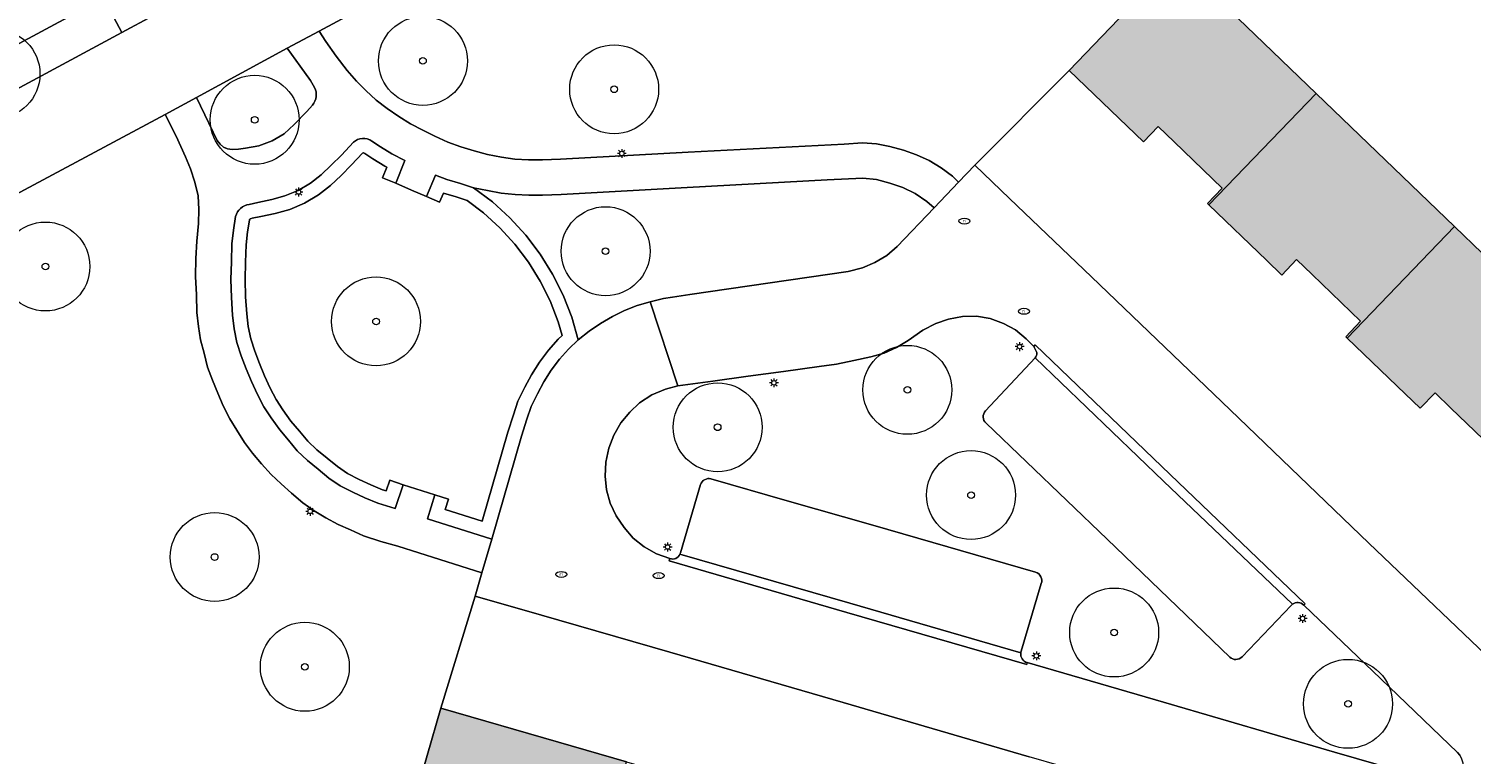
# Model space of a CAD drawing. Header units: metres. Extents: x 187482 to 189800, y 333582 to 335019.
# Tile 26 of 256: x 187771 to 187852, y 333856 to 333896. Entities that reach past the tile are written whole.
import ezdxf
from ezdxf.enums import TextEntityAlignment as Align

# ---------------------------------------------------------------- set-up
doc = ezdxf.new("R2010")
doc.units = ezdxf.units.M
doc.layers.get('0').update_dxf_attribs({"color": 252, "lineweight": 18})
for name, color, linetype, lineweight in [('B-WE-GR-BEPLANTING_CULTUUR_HEESTERS-GV', 252, 'Continuous', 18), ('B-WE-GR-BEPLANTING_CULTUUR_VASTE PLANTENVAK-GV', 252, 'Continuous', 18), ('B-WE-GR-BOOM-S', 252, 'Continuous', 18), ('B-WE-GR-HAAG-G', 252, 'GR-HAAG1-SO', 18), ('B-WE-IE-MEUBILAIR-S', 252, 'Continuous', 18), ('B-WE-OG-BEBOUWING-GV', 252, 'Continuous', 18), ('B-WE-OG-TERREIN_BEGROEID-GV', 252, 'Continuous', 18), ('B-WE-OG-TERREIN_ERF-GV', 252, 'Continuous', 18), ('B-WE-OG-WEG-GV', 252, 'Continuous', 18), ('B-WE-VH-GESLOTENVERHARDING_ASFALT-GV', 252, 'Continuous', 18), ('B-WE-VH-OPENVERHARDING_BETONSTRAATSTEEN-GV', 252, 'Continuous', 18), ('B-WE-VH-OPENVERHARDING_TEGEL-GV', 252, 'Continuous', 18)]:
    doc.layers.add(name, color=color, linetype=linetype, lineweight=lineweight)
doc.layers.add('B-WE-OG-BEBOUWING-V', color=7, linetype='Continuous', lineweight=18, true_color=0xf0f0f0)
doc.styles.add('NLCS-ISO', font='NLCS-ISO.ttf')
doc.linetypes.add('GR-HAAG1-SO', pattern='A,6,[176,NLCS.SHX,S=0.125,R=0,X=0,Y=0],-2', length=8)

# ---------------------------------------------------------------- blocks, each defined once
blk = doc.blocks.new('SIE-MEUBILAIR_PAAL_LICHTMAST-SO')
for points in [[(-0.62, 0), (-1, 0)], [(-0.71, 0.71), (-0.44, 0.44)], [(0, 1), (0, 0.62)], [(0.44, 0.44), (0.71, 0.71)], [(1, 0), (0.62, 0)], [(-0.71, -0.71), (-0.44, -0.44)], [(0, -0.62), (0, -1)], [(0.44, -0.44), (0.71, -0.71)]]:
    blk.add_lwpolyline(points)
blk.add_circle((0, 0), 0.5)
blk = doc.blocks.new('SIE-MEUBILAIR_PUT_RIOOLPUT-SO')
blk.add_ellipse((0, 0), major_axis=(1.25, 0), ratio=0.54)
at = {"style": 'NLCS-ISO'}
blk.add_text('ri', height=0.75, dxfattribs=at).set_placement((-0.04, 0.07), align=Align.MIDDLE_CENTER)
blk = doc.blocks.new('SGR-BOOM_GBKN-SO')
at = {"color": 0, "linetype": 'ByBlock', "lineweight": 18}
for radius in [2, 0.15]:
    blk.add_circle((0, 0), radius, dxfattribs=at)

msp = doc.modelspace()

# ---------------------------------------------------------------- hatches: boundary and pattern name
at = {"layer": 'B-WE-OG-BEBOUWING-V'}
h = msp.add_hatch(color=256, dxfattribs=at)
h.dxf.hatch_style = 1
h.paths.add_polyline_path([(187835.344, 333900.38), (187829.316, 333894.113), (187832.581, 333890.972), (187833.496, 333890.092), (187834.328, 333890.957), (187835.221, 333890.099), (187837.932, 333887.491), (187837.1, 333886.626), (187837.179, 333886.55), (187843.207, 333892.817), (187839.301, 333896.574)], flags=17)
h = msp.add_hatch(color=256, dxfattribs=at)
h.dxf.hatch_style = 1
h.paths.add_polyline_path([(187850.99, 333885.33), (187843.207, 333892.817), (187837.179, 333886.55), (187840.414, 333883.438), (187841.28, 333882.605), (187842.112, 333883.47), (187842.982, 333882.634), (187845.715, 333880.004), (187844.883, 333879.139), (187844.963, 333879.063)], flags=17)
h = msp.add_hatch(color=256, dxfattribs=at)
h.dxf.hatch_style = 1
h.paths.add_polyline_path([(187858.781, 333877.836), (187850.99, 333885.33), (187844.963, 333879.063), (187848.228, 333875.922), (187849.071, 333875.111), (187849.902, 333875.976), (187850.786, 333875.126), (187853.506, 333872.51), (187852.674, 333871.645), (187852.753, 333871.569)], flags=17)
h = msp.add_hatch(color=256, dxfattribs=at)
h.dxf.hatch_style = 1
h.paths.add_polyline_path([(187802.206, 333847.57), (187804.422, 333855.239), (187800.584, 333856.348), (187793.978, 333858.256), (187790.131, 333844.942), (187793.981, 333843.819), (187794.798, 333846.647), (187795.615, 333849.475)], flags=17)

# ---------------------------------------------------------------- linework, layer by layer
at = {"layer": 'B-WE-GR-BEPLANTING_CULTUUR_HEESTERS-GV', "flags": 128}
for points in [[(187784.057, 333876.94), (187783.765, 333877.637), (187783.502, 333878.322), (187783.277, 333879.021), (187783.138, 333879.713), (187783.05, 333880.427), (187782.989, 333881.387), (187782.955, 333882.359), (187782.986, 333883.329), (187783.017, 333884.295), (187783.098, 333885.028), (187783.203, 333885.693), (187783.216, 333885.729), (187783.229, 333885.748), (187783.246, 333885.763), (187783.265, 333885.773), (187783.364, 333885.798), (187783.838, 333885.898), (187784.649, 333886.069), (187785.468, 333886.299), (187786.305, 333886.651), (187787.086, 333887.117), (187787.756, 333887.638), (187788.358, 333888.205), (187788.949, 333888.796), (187789.57, 333889.46), (187789.593, 333889.475), (187789.602, 333889.479), (187789.615, 333889.479), (187789.628, 333889.477), (187789.687, 333889.447), (187790.141, 333889.14), (187790.827, 333888.728), (187790.939, 333888.669), (187790.693, 333888.062), (187791.435, 333887.762), (187791.952, 333889.04), (187791.22, 333889.425), (187790.571, 333889.815), (187790.093, 333890.138)], [(187789.049, 333890.074), (187788.374, 333889.352), (187787.801, 333888.779), (187787.235, 333888.246), (187786.634, 333887.779), (187785.943, 333887.367), (187785.203, 333887.056), (187784.458, 333886.846), (187783.673, 333886.681), (187783.184, 333886.578)], [(187782.425, 333885.898), (187782.305, 333885.134), (187782.218, 333884.352), (187782.186, 333883.354), (187782.155, 333882.358), (187782.19, 333881.348), (187782.253, 333880.353), (187782.348, 333879.585), (187782.501, 333878.819), (187782.747, 333878.055), (187783.023, 333877.339), (187783.324, 333876.62), (187783.653, 333875.896), (187784.013, 333875.193), (187784.427, 333874.574), (187784.905, 333873.901), (187785.398, 333873.319), (187785.897, 333872.718), (187786.474, 333872.178), (187787.062, 333871.694), (187787.674, 333871.191), (187788.312, 333870.762), (187789.022, 333870.39), (187789.704, 333870.071), (187790.426, 333869.778), (187791.404, 333869.472), (187791.852, 333870.814), (187791.093, 333871.067), (187790.894, 333870.47), (187790.696, 333870.532), (187790.024, 333870.804), (187789.377, 333871.107), (187788.722, 333871.45), (187788.152, 333871.833), (187787.57, 333872.312), (187787.002, 333872.779), (187786.48, 333873.268), (187786.011, 333873.833), (187785.537, 333874.392), (187785.086, 333875.028), (187784.704, 333875.599), (187784.374, 333876.244), (187784.057, 333876.94)]]:
    msp.add_lwpolyline(points, dxfattribs=at)
at = {"layer": 'B-WE-GR-BEPLANTING_CULTUUR_HEESTERS-GV'}
for points in [[(187790.093, 333890.138, 0.342915), (187789.049, 333890.074)], [(187783.184, 333886.578, 0.31065), (187782.425, 333885.898)]]:
    msp.add_lwpolyline(points, format="xyb", dxfattribs=at)
at = {"layer": 'B-WE-GR-BEPLANTING_CULTUUR_HEESTERS-GV', "flags": 128}
msp.add_lwpolyline([(187800.851, 333881.473), (187800.258, 333882.661), (187799.558, 333883.788), (187798.756, 333884.847), (187797.86, 333885.827), (187796.878, 333886.72), (187795.817, 333887.518), (187795.073, 333887.758), (187794.315, 333887.982), (187793.67, 333888.23), (187793.166, 333887.013), (187793.905, 333886.707), (187794.112, 333887.208), (187794.837, 333886.994), (187795.443, 333886.798), (187796.367, 333886.103), (187797.295, 333885.26), (187798.141, 333884.334), (187798.897, 333883.335), (187799.559, 333882.27), (187800.119, 333881.149), (187800.573, 333879.98), (187800.794, 333879.207), (187800.571, 333878.997), (187800.021, 333878.373), (187799.523, 333877.712), (187799.076, 333876.995), (187798.695, 333876.292), (187798.31, 333875.519), (187798.05, 333874.742), (187797.749, 333873.778), (187796.295, 333868.771), (187794.219, 333869.424), (187794.403, 333869.997), (187793.641, 333870.241), (187793.212, 333868.902), (187796.835, 333867.763), (187798.515, 333873.547), (187798.811, 333874.496), (187799.051, 333875.212), (187799.405, 333875.923), (187799.768, 333876.593), (187800.183, 333877.259), (187800.641, 333877.867), (187801.147, 333878.44), (187801.697, 333878.959), (187801.332, 333880.236)], close=True, dxfattribs=at)
at = {"layer": 'B-WE-GR-BEPLANTING_CULTUUR_VASTE PLANTENVAK-GV', "flags": 128}
for points in [[(187827.498, 333878.247), (187827.33, 333878.579), (187826.908, 333879.019), (187826.296, 333879.519), (187825.629, 333879.885), (187824.881, 333880.154), (187824.099, 333880.293), (187823.325, 333880.267), (187822.54, 333880.128), (187821.815, 333879.872), (187821.086, 333879.504), (187820.253, 333878.923), (187819.606, 333878.531), (187818.921, 333878.22), (187818.165, 333877.998), (187817.208, 333877.796), (187816.231, 333877.602), (187815.247, 333877.469), (187813.246, 333877.189), (187811.261, 333876.928), (187809.281, 333876.629), (187807.306, 333876.378), (187806.614, 333876.196), (187805.847, 333875.861), (187805.152, 333875.421), (187804.607, 333874.889), (187804.105, 333874.288), (187803.705, 333873.593), (187803.415, 333872.877), (187803.251, 333872.083), (187803.218, 333871.295), (187803.3, 333870.536), (187803.502, 333869.781), (187803.834, 333869.057), (187804.288, 333868.403), (187804.792, 333867.81), (187805.413, 333867.323), (187806.095, 333866.936), (187806.855, 333866.659)], [(187824.616, 333874.972), (187827.401, 333877.941)], [(187838.359, 333861.126), (187831.451, 333867.745), (187824.646, 333874.271)], [(187809.169, 333871.155), (187813.452, 333869.905), (187818.267, 333868.538), (187827.433, 333865.894)], [(187807.423, 333866.908), (187807.461, 333866.984), (187808.572, 333870.826)], [(187827.751, 333865.253), (187826.62, 333861.451)], [(187826.953, 333860.811), (187834.626, 333858.594), (187844.239, 333855.786), (187850.169, 333854.063), (187850.489, 333854.016), (187850.829, 333854.073), (187851.08, 333854.205), (187851.268, 333854.406), (187851.408, 333854.639), (187851.473, 333854.9), (187851.479, 333855.167), (187851.388, 333855.442), (187851.292, 333855.602), (187851.171, 333855.752), (187846.851, 333859.908), (187842.519, 333864.05)], [(187841.881, 333864.094), (187841.815, 333864.02), (187839.045, 333861.136)]]:
    msp.add_lwpolyline(points, dxfattribs=at)
at = {"layer": 'B-WE-GR-BEPLANTING_CULTUUR_VASTE PLANTENVAK-GV'}
for points in [[(187827.401, 333877.941, 0.203643), (187827.498, 333878.247)], [(187824.646, 333874.271, -0.433666), (187824.616, 333874.972)], [(187808.572, 333870.826, -0.353944), (187809.169, 333871.155)], [(187806.855, 333866.659, 0.378358), (187807.423, 333866.908)], [(187827.433, 333865.894, -0.415622), (187827.751, 333865.253)], [(187842.519, 333864.05, 0.382357), (187841.881, 333864.094)], [(187826.62, 333861.451, 0.02327), (187826.6, 333861.36)], [(187826.6, 333861.36, 0.370156), (187826.953, 333860.811)], [(187839.045, 333861.136, -0.413991), (187838.359, 333861.126)]]:
    msp.add_lwpolyline(points, format="xyb", dxfattribs=at)
at = {"layer": 'B-WE-GR-HAAG-G', "ltscale": 0.2, "flags": 128}
for points in [[(187788.949, 333888.796), (187789.57, 333889.46)], [(187789.57, 333889.46), (187789.593, 333889.475)], [(187789.593, 333889.475), (187789.602, 333889.479)], [(187789.602, 333889.479), (187789.615, 333889.479)], [(187789.615, 333889.479), (187789.628, 333889.477)], [(187789.628, 333889.477), (187789.687, 333889.447)], [(187789.687, 333889.447), (187790.141, 333889.14)], [(187790.141, 333889.14), (187790.827, 333888.728)], [(187787.756, 333887.638), (187788.358, 333888.205)], [(187788.358, 333888.205), (187788.949, 333888.796)], [(187790.939, 333888.669), (187790.693, 333888.062)], [(187790.827, 333888.728), (187790.939, 333888.669)], [(187787.086, 333887.117), (187787.756, 333887.638)], [(187790.693, 333888.062), (187791.435, 333887.762)], [(187795.817, 333887.518), (187796.878, 333886.72)], [(187785.468, 333886.299), (187786.305, 333886.651)], [(187786.305, 333886.651), (187787.086, 333887.117)], [(187793.905, 333886.707), (187793.166, 333887.013)], [(187794.112, 333887.208), (187793.905, 333886.707)], [(187794.837, 333886.994), (187794.112, 333887.208)], [(187795.443, 333886.798), (187794.837, 333886.994)], [(187796.367, 333886.103), (187795.443, 333886.798)], [(187796.878, 333886.72), (187797.86, 333885.827)], [(187783.229, 333885.748), (187783.246, 333885.763)], [(187783.246, 333885.763), (187783.265, 333885.773)], [(187783.265, 333885.773), (187783.364, 333885.798)], [(187783.364, 333885.798), (187783.838, 333885.898)], [(187783.838, 333885.898), (187784.649, 333886.069)], [(187784.649, 333886.069), (187785.468, 333886.299)], [(187797.295, 333885.26), (187796.367, 333886.103)], [(187797.86, 333885.827), (187798.756, 333884.847)], [(187783.017, 333884.295), (187783.098, 333885.028)], [(187783.098, 333885.028), (187783.203, 333885.693)], [(187783.203, 333885.693), (187783.216, 333885.729)], [(187783.216, 333885.729), (187783.229, 333885.748)], [(187798.141, 333884.334), (187797.295, 333885.26)], [(187782.986, 333883.329), (187783.017, 333884.295)], [(187798.897, 333883.335), (187798.141, 333884.334)], [(187798.756, 333884.847), (187799.558, 333883.788)], [(187782.955, 333882.359), (187782.986, 333883.329)], [(187799.559, 333882.27), (187798.897, 333883.335)], [(187799.558, 333883.788), (187800.258, 333882.661)], [(187800.258, 333882.661), (187800.851, 333881.473)], [(187782.989, 333881.387), (187782.955, 333882.359)], [(187800.119, 333881.149), (187799.559, 333882.27)], [(187783.05, 333880.427), (187782.989, 333881.387)], [(187800.573, 333879.98), (187800.119, 333881.149)], [(187800.851, 333881.473), (187801.332, 333880.236)], [(187783.138, 333879.713), (187783.05, 333880.427)], [(187801.332, 333880.236), (187801.697, 333878.959)], [(187783.277, 333879.021), (187783.138, 333879.713)], [(187800.794, 333879.207), (187800.573, 333879.98)], [(187783.502, 333878.322), (187783.277, 333879.021)], [(187800.021, 333878.373), (187800.571, 333878.997)], [(187800.571, 333878.997), (187800.794, 333879.207)], [(187783.765, 333877.637), (187783.502, 333878.322)], [(187799.076, 333876.995), (187799.523, 333877.712)], [(187799.523, 333877.712), (187800.021, 333878.373)], [(187784.057, 333876.94), (187783.765, 333877.637)], [(187798.695, 333876.292), (187799.076, 333876.995)], [(187784.704, 333875.599), (187784.374, 333876.244)], [(187798.31, 333875.519), (187798.695, 333876.292)], [(187785.086, 333875.028), (187784.704, 333875.599)], [(187798.05, 333874.742), (187798.31, 333875.519)], [(187785.537, 333874.392), (187785.086, 333875.028)], [(187797.749, 333873.778), (187798.05, 333874.742)], [(187786.011, 333873.833), (187785.537, 333874.392)], [(187796.295, 333868.771), (187797.749, 333873.778)], [(187787.002, 333872.779), (187786.48, 333873.268)], [(187787.57, 333872.312), (187787.002, 333872.779)], [(187788.152, 333871.833), (187787.57, 333872.312)], [(187788.722, 333871.45), (187788.152, 333871.833)], [(187789.377, 333871.107), (187788.722, 333871.45)], [(187790.024, 333870.804), (187789.377, 333871.107)], [(187790.696, 333870.532), (187790.024, 333870.804)], [(187790.894, 333870.47), (187790.696, 333870.532)], [(187791.093, 333871.067), (187790.894, 333870.47)], [(187791.852, 333870.814), (187791.093, 333871.067)], [(187793.641, 333870.241), (187794.403, 333869.997)], [(187794.403, 333869.997), (187794.219, 333869.424)], [(187794.219, 333869.424), (187796.295, 333868.771)]]:
    msp.add_lwpolyline(points, dxfattribs=at)
at = {"layer": 'B-WE-OG-BEBOUWING-GV', "flags": 128}
for points in [[(187835.344, 333900.38), (187829.316, 333894.113), (187832.581, 333890.972), (187833.496, 333890.092), (187834.328, 333890.957), (187835.221, 333890.099), (187837.932, 333887.491), (187837.1, 333886.626), (187837.179, 333886.55), (187843.207, 333892.817), (187839.301, 333896.574)], [(187850.99, 333885.33), (187843.207, 333892.817), (187837.179, 333886.55), (187840.414, 333883.438), (187841.28, 333882.605), (187842.112, 333883.47), (187842.982, 333882.634), (187845.715, 333880.004), (187844.883, 333879.139), (187844.963, 333879.063)], [(187858.781, 333877.836), (187850.99, 333885.33), (187844.963, 333879.063), (187848.228, 333875.922), (187849.071, 333875.111), (187849.902, 333875.976), (187850.786, 333875.126), (187853.506, 333872.51), (187852.674, 333871.645), (187852.753, 333871.569)], [(187802.206, 333847.57), (187804.422, 333855.239), (187800.584, 333856.348), (187793.978, 333858.256), (187790.131, 333844.942), (187793.981, 333843.819), (187794.798, 333846.647), (187795.615, 333849.475)]]:
    msp.add_lwpolyline(points, close=True, dxfattribs=at)
at = {"layer": 'B-WE-OG-TERREIN_BEGROEID-GV', "flags": 128}
for points in [[(187795.06, 333900.589), (187787.117, 333896.323), (187787.499, 333895.729), (187788.075, 333894.918), (187788.7, 333894.107), (187789.219, 333893.502), (187789.753, 333892.973), (187790.342, 333892.443), (187790.945, 333891.969), (187791.605, 333891.528), (187792.269, 333891.114), (187792.953, 333890.744), (187793.637, 333890.409), (187794.36, 333890.084), (187795.1, 333889.818), (187795.843, 333889.588), (187796.593, 333889.388), (187797.379, 333889.232), (187798.129, 333889.123), (187798.911, 333889.085), (187799.698, 333889.087), (187800.707, 333889.119), (187807.893, 333889.511), (187816.668, 333889.971), (187817.69, 333890.034), (187818.479, 333889.981), (187819.238, 333889.835), (187819.998, 333889.623), (187820.738, 333889.37), (187821.437, 333889.045), (187822.123, 333888.642), (187822.757, 333888.165), (187823.103, 333887.831), (187824.017, 333888.782), (187829.316, 333894.113), (187835.344, 333900.38)], [(187786.861, 333893.15), (187786.635, 333893.54), (187786.064, 333894.346), (187785.334, 333895.371), (187780.219, 333892.596), (187781.392, 333890.176), (187781.548, 333889.966), (187781.739, 333889.794), (187781.977, 333889.702), (187782.228, 333889.672), (187782.591, 333889.683), (187782.986, 333889.733), (187783.736, 333889.862), (187784.482, 333890.147), (187785.149, 333890.547), (187785.725, 333891.078), (187786.423, 333891.796), (187786.747, 333892.163)], [(187793.978, 333858.256), (187795.908, 333864.553), (187796.272, 333865.865), (187791.556, 333867.353), (187790.602, 333867.62), (187789.617, 333867.949), (187788.896, 333868.27), (187788.193, 333868.578), (187787.509, 333868.947), (187786.841, 333869.339), (187786.203, 333869.804), (187785.568, 333870.349), (187784.988, 333870.856), (187784.423, 333871.384), (187783.89, 333871.981), (187783.378, 333872.586), (187782.923, 333873.186), (187782.495, 333873.882), (187782.102, 333874.527), (187781.729, 333875.26), (187781.431, 333875.957), (187781.131, 333876.692), (187780.849, 333877.426), (187780.65, 333878.207), (187780.455, 333878.968), (187780.341, 333879.718), (187780.25, 333880.495), (187780.226, 333881.501), (187780.171, 333882.52), (187780.189, 333883.53), (187780.244, 333884.51), (187780.335, 333885.503), (187780.35, 333886.289), (187780.312, 333887.055), (187780.129, 333887.827), (187779.886, 333888.574), (187779.6, 333889.251), (187779.075, 333890.423), (187778.46, 333891.635), (187764.186, 333883.996)], [(187781.683, 333815.793), (187782.8, 333819.708), (187784.808, 333826.429), (187787.038, 333834.107), (187788.685, 333839.775), (187789.418, 333842.325), (187790.131, 333844.942), (187793.978, 333858.256)]]:
    msp.add_lwpolyline(points, dxfattribs=at)
at = {"layer": 'B-WE-OG-TERREIN_BEGROEID-GV'}
msp.add_lwpolyline([(187786.747, 333892.163, 0.31599), (187786.861, 333893.15)], format="xyb", dxfattribs=at)
at = {"layer": 'B-WE-OG-TERREIN_BEGROEID-GV', "flags": 128}
for points in [[(187800.573, 333879.98), (187800.119, 333881.149), (187799.559, 333882.27), (187798.897, 333883.335), (187798.141, 333884.334), (187797.295, 333885.26), (187796.367, 333886.103), (187795.443, 333886.798), (187794.837, 333886.994), (187794.112, 333887.208), (187793.905, 333886.707), (187793.166, 333887.013), (187792.319, 333887.378), (187791.435, 333887.762), (187790.693, 333888.062), (187790.939, 333888.669), (187790.827, 333888.728), (187790.141, 333889.14), (187789.687, 333889.447), (187789.628, 333889.477), (187789.615, 333889.479), (187789.602, 333889.479), (187789.593, 333889.475), (187789.57, 333889.46), (187788.949, 333888.796), (187788.358, 333888.205), (187787.756, 333887.638), (187787.086, 333887.117), (187786.305, 333886.651), (187785.468, 333886.299), (187784.649, 333886.069), (187783.838, 333885.898), (187783.364, 333885.798), (187783.265, 333885.773), (187783.246, 333885.763), (187783.229, 333885.748), (187783.216, 333885.729), (187783.203, 333885.693), (187783.098, 333885.028), (187783.017, 333884.295), (187782.986, 333883.329), (187782.955, 333882.359), (187782.989, 333881.387), (187783.05, 333880.427), (187783.138, 333879.713), (187783.277, 333879.021), (187783.502, 333878.322), (187783.765, 333877.637), (187784.057, 333876.94), (187784.374, 333876.244), (187784.704, 333875.599), (187785.086, 333875.028), (187785.537, 333874.392), (187786.011, 333873.833), (187786.48, 333873.268), (187787.002, 333872.779), (187787.57, 333872.312), (187788.152, 333871.833), (187788.722, 333871.45), (187789.377, 333871.107), (187790.024, 333870.804), (187790.696, 333870.532), (187790.894, 333870.47), (187791.093, 333871.067), (187791.852, 333870.814), (187793.641, 333870.241), (187794.403, 333869.997), (187794.219, 333869.424), (187796.295, 333868.771), (187797.749, 333873.778), (187798.05, 333874.742), (187798.31, 333875.519), (187798.695, 333876.292), (187799.076, 333876.995), (187799.523, 333877.712), (187800.021, 333878.373), (187800.571, 333878.997), (187800.794, 333879.207)], [(187821.723, 333886.387), (187821.319, 333886.748), (187820.664, 333887.195), (187819.968, 333887.534), (187819.235, 333887.778), (187818.486, 333887.98), (187817.72, 333888.052), (187815.707, 333887.95), (187807.822, 333887.528), (187800.738, 333887.13), (187799.697, 333887.102), (187798.927, 333887.091), (187798.159, 333887.139), (187797.36, 333887.212), (187796.587, 333887.354), (187795.817, 333887.518), (187796.878, 333886.72), (187797.86, 333885.827), (187798.756, 333884.847), (187799.558, 333883.788), (187800.258, 333882.661), (187800.851, 333881.473), (187801.332, 333880.236), (187801.697, 333878.959), (187802.312, 333879.442), (187802.945, 333879.885), (187803.624, 333880.283), (187804.3, 333880.617), (187805.024, 333880.893), (187805.753, 333881.09), (187806.49, 333881.292), (187807.007, 333881.354), (187807.972, 333881.506), (187816.893, 333882.803), (187817.687, 333883.002), (187818.392, 333883.307), (187819.054, 333883.699), (187819.644, 333884.216)]]:
    msp.add_lwpolyline(points, close=True, dxfattribs=at)
at = {"layer": 'B-WE-OG-TERREIN_ERF-GV', "flags": 128}
for points in [[(187850.99, 333885.33), (187858.781, 333877.836), (187866.716, 333870.203), (187867.541, 333871.089), (187869.058, 333872.673), (187867.125, 333874.524), (187869.165, 333876.654), (187871.097, 333874.804), (187875.54, 333879.444), (187876.386, 333880.307), (187868.537, 333887.855), (187860.738, 333895.355), (187852.938, 333902.855), (187845.034, 333910.456), (187844.205, 333909.579), (187837.456, 333902.582), (187836.187, 333901.266), (187835.344, 333900.38), (187839.301, 333896.574), (187843.207, 333892.817)], [(187795.908, 333864.553), (187793.978, 333858.256), (187800.584, 333856.348), (187804.422, 333855.239), (187811.046, 333853.325), (187814.904, 333852.21), (187821.527, 333850.297), (187825.372, 333849.186), (187831.997, 333847.272), (187836.068, 333846.096), (187840.153, 333844.915), (187840.293, 333845.4), (187846.907, 333843.502), (187848.534, 333849.301), (187837.983, 333852.359), (187827.069, 333855.521), (187816.609, 333858.573), (187806.855, 333861.397), (187799.638, 333863.474)]]:
    msp.add_lwpolyline(points, close=True, dxfattribs=at)
msp.add_lwpolyline([(187853.506, 333872.51), (187850.786, 333875.126), (187849.902, 333875.976), (187849.071, 333875.111), (187848.228, 333875.922), (187844.963, 333879.063), (187844.883, 333879.139), (187845.715, 333880.004), (187842.982, 333882.634), (187842.112, 333883.47), (187841.28, 333882.605), (187840.414, 333883.438), (187837.179, 333886.55), (187837.1, 333886.626), (187837.932, 333887.491), (187835.221, 333890.099), (187834.328, 333890.957), (187833.496, 333890.092), (187832.581, 333890.972), (187829.316, 333894.113), (187824.017, 333888.782), (187825.968, 333886.916), (187830.574, 333882.513), (187838.379, 333875.026), (187846.187, 333867.523), (187853.994, 333860.074)], dxfattribs=at)
at = {"layer": 'B-WE-OG-WEG-GV', "flags": 128}
for points in [[(187776.028, 333896.239), (187775, 333898.2), (187768.233, 333894.548), (187761.389, 333890.889)], [(187761.679, 333888.525), (187769.592, 333892.776), (187776.028, 333896.239)]]:
    msp.add_lwpolyline(points, dxfattribs=at)
at = {"layer": 'B-WE-VH-GESLOTENVERHARDING_ASFALT-GV', "flags": 128}
for points in [[(187764.186, 333883.996), (187778.46, 333891.635), (187780.219, 333892.596), (187785.334, 333895.371), (187787.117, 333896.323), (187795.06, 333900.589), (187800.347, 333903.444), (187805.478, 333906.21), (187810.012, 333908.658), (187816.159, 333911.973), (187817.059, 333912.418), (187817.966, 333912.878), (187818.872, 333913.308), (187825.546, 333916.432), (187831.268, 333919.1), (187836.071, 333921.348)], [(187777.774, 333897.182), (187776.028, 333896.239), (187769.592, 333892.776)]]:
    msp.add_lwpolyline(points, dxfattribs=at)
at = {"layer": 'B-WE-VH-OPENVERHARDING_BETONSTRAATSTEEN-GV', "flags": 128}
for points in [[(187792.953, 333890.744), (187792.269, 333891.114), (187791.605, 333891.528), (187790.945, 333891.969), (187790.342, 333892.443), (187789.753, 333892.973), (187789.219, 333893.502), (187788.7, 333894.107), (187788.075, 333894.918), (187787.499, 333895.729), (187787.117, 333896.323), (187785.334, 333895.371), (187786.064, 333894.346), (187786.635, 333893.54), (187786.861, 333893.15)], [(187786.747, 333892.163), (187786.423, 333891.796), (187785.725, 333891.078), (187785.149, 333890.547), (187784.482, 333890.147), (187783.736, 333889.862), (187782.986, 333889.733), (187782.591, 333889.683), (187782.228, 333889.672), (187781.977, 333889.702), (187781.739, 333889.794), (187781.548, 333889.966), (187781.392, 333890.176), (187780.219, 333892.596), (187778.46, 333891.635), (187779.075, 333890.423), (187779.6, 333889.251), (187779.886, 333888.574), (187780.129, 333887.827), (187780.312, 333887.055), (187780.35, 333886.289), (187780.335, 333885.503), (187780.244, 333884.51), (187780.189, 333883.53), (187780.171, 333882.52), (187780.226, 333881.501), (187780.25, 333880.495), (187780.341, 333879.718), (187780.455, 333878.968), (187780.65, 333878.207), (187780.849, 333877.426), (187781.131, 333876.692), (187781.431, 333875.957), (187781.729, 333875.26), (187782.102, 333874.527), (187782.495, 333873.882), (187782.923, 333873.186), (187783.378, 333872.586), (187783.89, 333871.981), (187784.423, 333871.384), (187784.988, 333870.856), (187785.568, 333870.349), (187786.203, 333869.804), (187786.841, 333869.339), (187787.509, 333868.947), (187788.193, 333868.578), (187788.896, 333868.27), (187789.617, 333867.949), (187790.602, 333867.62), (187791.556, 333867.353), (187796.272, 333865.865), (187796.835, 333867.763), (187793.212, 333868.902), (187793.641, 333870.241), (187791.852, 333870.814), (187791.404, 333869.472), (187790.426, 333869.778), (187789.704, 333870.071), (187789.022, 333870.39), (187788.312, 333870.762), (187787.674, 333871.191), (187787.062, 333871.694), (187786.474, 333872.178), (187785.897, 333872.718), (187785.398, 333873.319), (187784.905, 333873.901), (187784.427, 333874.574), (187784.013, 333875.193), (187783.653, 333875.896), (187783.324, 333876.62), (187783.023, 333877.339), (187782.747, 333878.055), (187782.501, 333878.819), (187782.348, 333879.585), (187782.253, 333880.353), (187782.19, 333881.348), (187782.155, 333882.358), (187782.186, 333883.354), (187782.218, 333884.352), (187782.305, 333885.134), (187782.425, 333885.898)], [(187790.093, 333890.138), (187790.571, 333889.815), (187791.22, 333889.425), (187791.952, 333889.04), (187791.435, 333887.762), (187792.319, 333887.378), (187793.166, 333887.013), (187793.67, 333888.23), (187794.315, 333887.982), (187795.073, 333887.758), (187795.817, 333887.518), (187796.587, 333887.354), (187797.36, 333887.212), (187798.159, 333887.139), (187798.927, 333887.091), (187799.697, 333887.102), (187800.738, 333887.13), (187807.822, 333887.528), (187815.707, 333887.95), (187817.72, 333888.052), (187818.486, 333887.98), (187819.235, 333887.778), (187819.968, 333887.534), (187820.664, 333887.195), (187821.319, 333886.748), (187821.723, 333886.387), (187823.103, 333887.831), (187822.757, 333888.165), (187822.123, 333888.642), (187821.437, 333889.045), (187820.738, 333889.37), (187819.998, 333889.623), (187819.238, 333889.835), (187818.479, 333889.981), (187817.69, 333890.034), (187816.668, 333889.971), (187807.893, 333889.511), (187800.707, 333889.119), (187799.698, 333889.087), (187798.911, 333889.085), (187798.129, 333889.123), (187797.379, 333889.232), (187796.593, 333889.388), (187795.843, 333889.588), (187795.1, 333889.818), (187794.36, 333890.084), (187793.637, 333890.409), (187792.953, 333890.744)], [(187783.184, 333886.578), (187783.673, 333886.681), (187784.458, 333886.846), (187785.203, 333887.056), (187785.943, 333887.367), (187786.634, 333887.779), (187787.235, 333888.246), (187787.801, 333888.779), (187788.374, 333889.352), (187789.049, 333890.074)], [(187853.994, 333860.074), (187846.187, 333867.523), (187838.379, 333875.026), (187830.574, 333882.513), (187825.968, 333886.916), (187824.017, 333888.782), (187823.103, 333887.831), (187821.723, 333886.387), (187819.644, 333884.216), (187819.054, 333883.699), (187818.392, 333883.307), (187817.687, 333883.002), (187816.893, 333882.803), (187807.972, 333881.506), (187807.007, 333881.354), (187806.49, 333881.292), (187805.753, 333881.09), (187807.306, 333876.378), (187809.281, 333876.629), (187811.261, 333876.928), (187813.246, 333877.189), (187815.247, 333877.469), (187816.231, 333877.602), (187817.208, 333877.796), (187818.165, 333877.998), (187818.921, 333878.22), (187819.606, 333878.531), (187820.253, 333878.923), (187821.086, 333879.504), (187821.815, 333879.872), (187822.54, 333880.128), (187823.325, 333880.267), (187824.099, 333880.293), (187824.881, 333880.154), (187825.629, 333879.885), (187826.296, 333879.519), (187826.908, 333879.019), (187827.33, 333878.579), (187827.411, 333878.678), (187834.994, 333871.398), (187842.591, 333864.12), (187842.519, 333864.05), (187846.851, 333859.908), (187851.171, 333855.752), (187851.292, 333855.602)], [(187850.169, 333854.063), (187844.239, 333855.786), (187834.626, 333858.594), (187826.953, 333860.811), (187826.933, 333860.71), (187816.816, 333863.636), (187806.815, 333866.544), (187806.855, 333866.659), (187806.095, 333866.936), (187805.413, 333867.323), (187804.792, 333867.81), (187804.288, 333868.403), (187803.834, 333869.057), (187803.502, 333869.781), (187803.3, 333870.536), (187803.218, 333871.295), (187803.251, 333872.083), (187803.415, 333872.877), (187803.705, 333873.593), (187804.105, 333874.288), (187804.607, 333874.889), (187805.152, 333875.421), (187805.847, 333875.861), (187806.614, 333876.196), (187807.306, 333876.378), (187805.753, 333881.09), (187805.024, 333880.893), (187804.3, 333880.617), (187803.624, 333880.283), (187802.945, 333879.885), (187802.312, 333879.442), (187801.697, 333878.959), (187801.147, 333878.44), (187800.641, 333877.867), (187800.183, 333877.259), (187799.768, 333876.593), (187799.405, 333875.923), (187799.051, 333875.212), (187798.811, 333874.496), (187798.515, 333873.547), (187796.835, 333867.763), (187796.272, 333865.865), (187795.908, 333864.553), (187799.638, 333863.474), (187806.855, 333861.397), (187816.609, 333858.573), (187827.069, 333855.521)], [(187834.994, 333871.398), (187827.411, 333878.678), (187827.33, 333878.579), (187827.498, 333878.247)], [(187834.628, 333871.023), (187827.401, 333877.941), (187824.616, 333874.972)], [(187827.401, 333877.941), (187834.628, 333871.023), (187841.881, 333864.094)], [(187824.646, 333874.271), (187831.451, 333867.745), (187838.359, 333861.126)], [(187827.433, 333865.894), (187818.267, 333868.538), (187813.452, 333869.905), (187809.169, 333871.155)], [(187842.519, 333864.05), (187842.591, 333864.12), (187834.994, 333871.398)], [(187808.572, 333870.826), (187807.461, 333866.984), (187807.423, 333866.908), (187816.973, 333864.15), (187826.6, 333861.36)], [(187839.045, 333861.136), (187841.815, 333864.02), (187841.881, 333864.094), (187834.628, 333871.023)], [(187806.855, 333866.659), (187806.815, 333866.544), (187816.816, 333863.636), (187826.933, 333860.71), (187826.953, 333860.811)], [(187816.973, 333864.15), (187807.423, 333866.908)], [(187826.62, 333861.451), (187827.751, 333865.253)], [(187826.6, 333861.36), (187816.973, 333864.15)]]:
    msp.add_lwpolyline(points, dxfattribs=at)
at = {"layer": 'B-WE-VH-OPENVERHARDING_BETONSTRAATSTEEN-GV'}
for points in [[(187786.861, 333893.15, -0.31599), (187786.747, 333892.163)], [(187789.049, 333890.074, -0.342915), (187790.093, 333890.138)], [(187782.425, 333885.898, -0.31065), (187783.184, 333886.578)], [(187827.498, 333878.247, -0.203643), (187827.401, 333877.941)], [(187824.616, 333874.972, 0.433666), (187824.646, 333874.271)], [(187809.169, 333871.155, 0.353944), (187808.572, 333870.826)], [(187807.423, 333866.908, -0.378358), (187806.855, 333866.659)], [(187827.751, 333865.253, 0.415622), (187827.433, 333865.894)], [(187841.881, 333864.094, -0.382357), (187842.519, 333864.05)], [(187826.6, 333861.36, -0.02327), (187826.62, 333861.451)], [(187826.953, 333860.811, -0.370156), (187826.6, 333861.36)], [(187838.359, 333861.126, 0.413991), (187839.045, 333861.136)]]:
    msp.add_lwpolyline(points, format="xyb", dxfattribs=at)
at = {"layer": 'B-WE-VH-OPENVERHARDING_TEGEL-GV', "flags": 128}
msp.add_lwpolyline([(187761.389, 333890.889), (187768.233, 333894.548), (187775, 333898.2), (187776.028, 333896.239), (187777.774, 333897.182), (187776.729, 333899.111), (187782.023, 333901.958), (187783.048, 333900.021), (187784.782, 333900.964), (187783.733, 333902.883), (187786.437, 333904.363), (187791.746, 333907.24), (187792.55, 333905.742), (187792.608, 333905.774)], dxfattribs=at)

# ---------------------------------------------------------------- block references
at = {"layer": 'B-WE-GR-BOOM-S', "xscale": 1.25, "yscale": 1.25, "zscale": 1.25}
for p in [(187792.964, 333894.646), (187768.92, 333893.915), (187803.721, 333893.05), (187783.498, 333891.335), (187803.239, 333883.945), (187771.724, 333883.087), (187790.325, 333879.998), (187820.218, 333876.149), (187809.544, 333874.046), (187823.801, 333870.232), (187781.246, 333866.751), (187831.85, 333862.507), (187786.321, 333860.578), (187845.01, 333858.494)]:
    msp.add_blockref('SGR-BOOM_GBKN-SO', p, dxfattribs=at)
at = {"layer": 'B-WE-IE-MEUBILAIR-S', "xscale": 0.25, "yscale": 0.25, "zscale": 0.25}
for name, p in [('SIE-MEUBILAIR_PAAL_LICHTMAST-SO', (187804.151, 333889.44)), ('SIE-MEUBILAIR_PAAL_LICHTMAST-SO', (187785.966, 333887.274)), ('SIE-MEUBILAIR_PUT_RIOOLPUT-SO', (187823.428, 333885.636)), ('SIE-MEUBILAIR_PUT_RIOOLPUT-SO', (187826.776, 333880.566)), ('SIE-MEUBILAIR_PAAL_LICHTMAST-SO', (187826.53, 333878.583)), ('SIE-MEUBILAIR_PAAL_LICHTMAST-SO', (187812.71, 333876.545)), ('SIE-MEUBILAIR_PAAL_LICHTMAST-SO', (187786.62, 333869.317)), ('SIE-MEUBILAIR_PAAL_LICHTMAST-SO', (187806.729, 333867.311)), ('SIE-MEUBILAIR_PUT_RIOOLPUT-SO', (187800.75, 333865.771)), ('SIE-MEUBILAIR_PUT_RIOOLPUT-SO', (187806.224, 333865.707)), ('SIE-MEUBILAIR_PAAL_LICHTMAST-SO', (187842.452, 333863.295)), ('SIE-MEUBILAIR_PAAL_LICHTMAST-SO', (187827.474, 333861.192))]:
    msp.add_blockref(name, p, dxfattribs=at)

doc.saveas('drawing.dxf')
